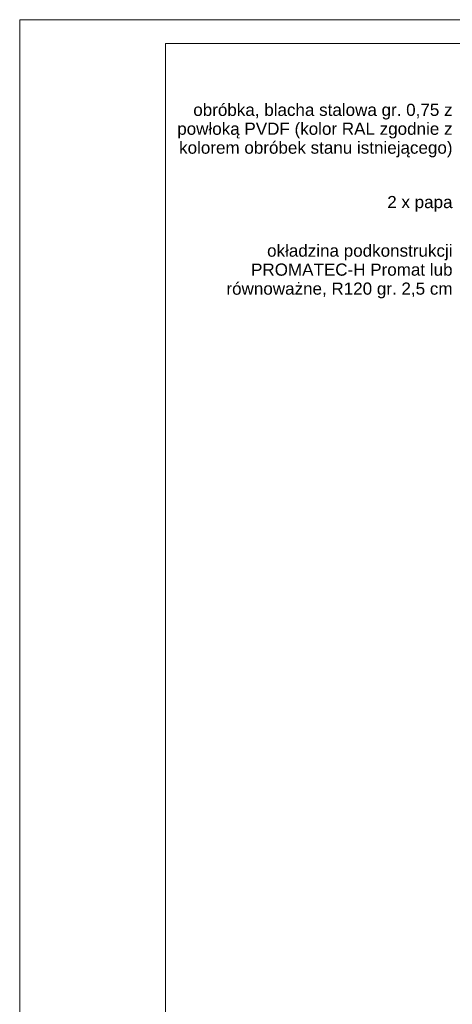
# Paper-space layout 'AD-06. DETAL KANAŁU UPUSTOWEGO ZEWNĘTRZNEGO' of a CAD drawing. Header units: millimetres. Extents: x 0 to 900, y 0 to 600.
# Tile 5 of 24: x 0 to 89, y 398 to 600. Entities that reach past the tile are written whole.
import ezdxf
from ezdxf.xclip import XClip

# ---------------------------------------------------------------- set-up
doc = ezdxf.new("R2010")
doc.units = ezdxf.units.MM
doc.header["$MEASUREMENT"] = 0
doc.header["$XCLIPFRAME"] = 0
doc.layers.add('A_Arkusz_Nr_pióra__1', color=7, linetype='Continuous', lineweight=20)
doc.layers.add('A_opisy EN_Nr_pióra__1', color=7, linetype='Continuous', lineweight=20)
doc.layers.add('A_podrys', color=7, linetype='Continuous')
doc.styles.add('STYL_AUTOMATYCZNY_1', font='arial.ttf')

# ---------------------------------------------------------------- blocks, each defined once
blk = doc.blocks.new('Rysunek_3_3', base_point=(-12850.44, -6941.56))
at = {"layer": 'A_opisy EN_Nr_pióra__1', "color": 7, "linetype": 'Continuous', "lineweight": 20, "char_height": 2.5, "attachment_point": 6, "style": 'STYL_AUTOMATYCZNY_1'}
for s, insert, width, line_spacing_factor in [('\\A1;{\\pqr;\\fArial|b0|i0|c238|p0;\\W1.000000;obróbka, blacha stalowa gr. 0,75 z powłoką PVDF (kolor RAL zgodnie z kolorem obróbek stanu istniejącego)}', (88.8, 577.24), 65.3479, 0.931019), ('\\A1;{\\pqr;\\fArial|b0|i0|c238|p0;\\W1.000000;okładzina podkonstrukcji PROMATEC-H Promat lub równoważne, R120 gr. 2,5 cm}', (88.8, 548.32), 48.4397, 0.935453)]:
    blk.add_mtext(s, dxfattribs=dict(at, insert=insert, width=width, line_spacing_factor=line_spacing_factor))
at = {"layer": 'A_opisy EN_Nr_pióra__1', "color": 7, "linetype": 'Continuous', "lineweight": 20, "insert": (88.8, 562.19), "char_height": 2.5, "attachment_point": 6, "style": 'STYL_AUTOMATYCZNY_1'}
blk.add_mtext('\\A1;{\\pqr;\\fArial|b0|i0|c238|p0;\\W1.000000;2 x papa}', dxfattribs=at)

psp = doc.layouts.new('AD-06. DETAL KANAŁU UPUSTOWEGO ZEWNĘTRZNEGO')

# ---------------------------------------------------------------- linework, layer by layer
at = {"layer": 'A_Arkusz_Nr_pióra__1', "color": 7, "linetype": 'Continuous', "lineweight": 20}
for p, q in [((895.1, 595.1), (29.9, 595.1)), ((29.9, 595.1), (29.9, 4.9))]:
    psp.add_line(p, q, dxfattribs=at)
at = {"layer": 'A_Arkusz_Nr_pióra__1', "color": 7, "linetype": 'Continuous', "lineweight": 20, "flags": 128}
psp.add_lwpolyline([(0, 600), (900, 600), (900, 0), (0, 0)], close=True, dxfattribs=at)

# ---------------------------------------------------------------- block references
at = {"layer": 'A_podrys', "color": 37, "linetype": 'Continuous', "lineweight": 5, "true_color": 0x656532}
ref = psp.add_blockref('Rysunek_3_3', (-12850.44, -6941.56), dxfattribs=at)
XClip(ref).set_block_clipping_path([(29.90003743, 4.9002523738), (226.7159859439, 595.1)])

doc.saveas('drawing.dxf')
